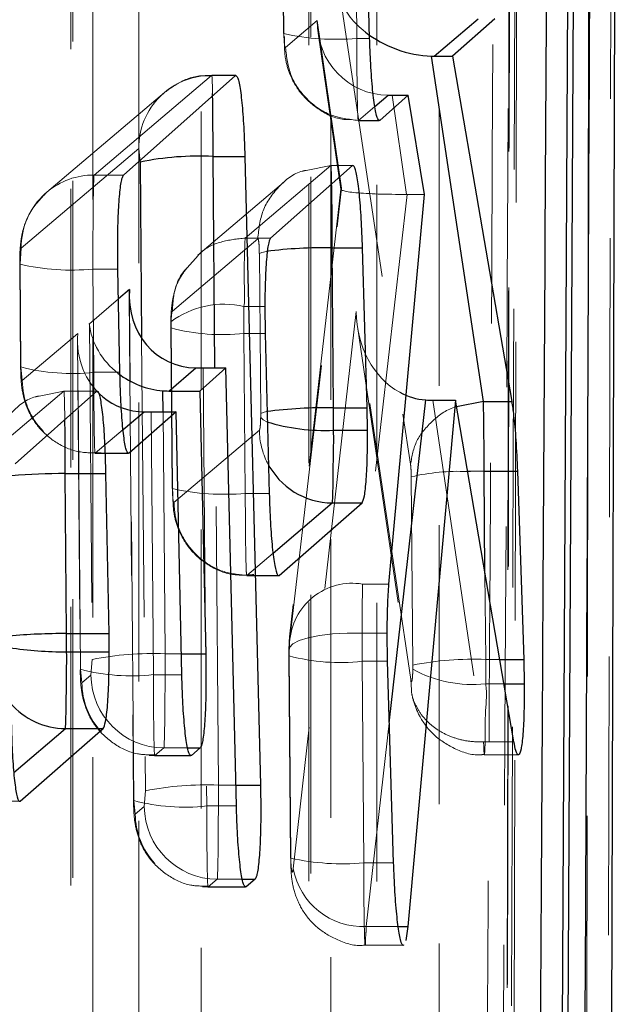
# Model space of a CAD drawing. Header units: millimetres. Extents: x 32 to 376, y 21 to 272.
# Tile 26 of 29: x 356.53 to 359.26, y 224.34 to 228.82. Entities that reach past the tile are written whole.
import ezdxf

# ---------------------------------------------------------------- set-up
doc = ezdxf.new("R2010")
doc.units = ezdxf.units.MM
doc.linetypes.add('HIDDEN', pattern=[1.905, 1.27, -0.635])

msp = doc.modelspace()

# ---------------------------------------------------------------- linework, layer by layer
at = {"color": 7, "linetype": 'Continuous', "lineweight": 25}
for p, q in [((359.2208, 221.9294), (359.2613, 235.7371)), ((358.9964, 222.9533), (359.0566, 234.6145)), ((359.0796, 234.6145), (359.0208, 222.9533)), ((358.1244, 228.7371), (358.1025, 229.5144)), ((358.418, 228.6556), (358.6191, 228.8261)), ((358.6943, 228.8261), (358.5013, 228.6556)), ((358.6426, 227.083), (358.4061, 228.6558)), ((358.418, 228.6556), (358.5013, 228.6556)), ((358.5013, 228.6556), (358.7715, 227.083)), ((357.0038, 228.1144), (357.5127, 228.5682)), ((358.3004, 228.478), (358.1704, 228.3631)), ((358.2265, 228.478), (358.3004, 228.478)), ((358.3744, 228.0264), (358.3004, 228.478)), ((357.4114, 228.1992), (357.5561, 228.1992)), ((357.5561, 228.1992), (357.627, 225.3348)), ((358.0461, 228.1572), (357.6729, 227.8273)), ((358.2123, 226.2508), (358.3744, 228.0264)), ((357.9541, 227.7826), (358.0921, 227.7826)), ((357.9602, 227.0537), (357.9541, 227.7826)), ((358.1128, 227.0537), (358.0921, 227.7826)), ((356.9871, 227.2157), (356.9779, 227.6857)), ((357.6472, 227.5157), (357.6486, 227.393)), ((357.6486, 227.393), (357.667, 226.664)), ((357.2093, 227.1304), (357.3334, 227.2356)), ((357.4695, 227.2355), (357.3504, 227.1304)), ((357.3656, 227.2355), (357.4695, 227.2355)), ((357.5176, 225.24), (357.4695, 227.2355)), ((356.8815, 227.1291), (356.5094, 226.7992)), ((357.2093, 227.1304), (357.3504, 227.1304)), ((357.3504, 227.1304), (357.3779, 225.9329)), ((358.5146, 227.0888), (358.2987, 224.6905)), ((358.4128, 227.0888), (358.5146, 227.0888)), ((358.7812, 225.5319), (358.5146, 227.0888)), ((358.6425, 227.083), (358.6426, 227.083)), ((358.6426, 227.083), (358.7715, 227.083)), ((357.2426, 227.0353), (357.0289, 226.8467)), ((357.1295, 227.0353), (357.2426, 227.0353)), ((357.2691, 225.8381), (357.2426, 227.0353)), ((357.9602, 227.0537), (358.1128, 227.0537)), ((358.1146, 226.9515), (358.1128, 227.0537)), ((357.9601, 226.9515), (358.1146, 226.9515)), ((356.7382, 226.7546), (356.9236, 226.7546)), ((356.7444, 226.0256), (356.7382, 226.7546)), ((356.9376, 226.0256), (356.9236, 226.7546)), ((358.6458, 226.7649), (358.7972, 226.7649)), ((358.7972, 226.7649), (358.8258, 225.9072)), ((357.7122, 226.2901), (358.0896, 226.6202)), ((357.9544, 226.6202), (358.0896, 226.6202)), ((356.7444, 226.0256), (356.9376, 226.0256)), ((356.9384, 225.942), (356.9376, 226.0256)), ((358.2064, 225.8989), (358.2045, 226.0278)), ((356.7444, 225.942), (356.9384, 225.942)), ((358.8258, 225.9072), (358.8282, 225.7968)), ((358.2337, 224.9807), (358.2064, 225.8989)), ((356.5331, 225.262), (356.9106, 225.5921)), ((356.7386, 225.5921), (356.9106, 225.5921)), ((357.3527, 225.5041), (357.3125, 225.4692)), ((357.6025, 224.906), (357.562, 224.871)), ((358.2987, 224.6905), (358.2895, 224.6263))]:
    msp.add_line(p, q, dxfattribs=at)
at = {"color": 7, "linetype": 'HIDDEN', "lineweight": 18}
for p, q in [((358.7699, 235.2062), (358.7469, 222.2003)), ((357.8468, 233.7867), (357.8476, 221.2571)), ((356.7634, 231.8622), (356.7632, 220.2641)), ((357.726, 229.5369), (357.7325, 228.7591)), ((357.7338, 228.7614), (357.7273, 229.5391)), ((358.0593, 229.5144), (358.0658, 228.7371)), ((357.993, 228.9086), (358.3105, 226.7969)), ((357.8861, 228.818), (357.741, 228.6949)), ((357.9969, 228.0545), (357.8861, 228.818)), ((357.7338, 228.7614), (357.7325, 228.7591)), ((357.8896, 228.7612), (357.9929, 228.0497)), ((358.0658, 228.7371), (358.1244, 228.7371)), ((357.4049, 228.5682), (356.8696, 228.1144)), ((357.4049, 228.5682), (357.5127, 228.5682)), ((357.5153, 228.5693), (357.4053, 228.5693)), ((357.1894, 228.49), (356.654, 228.0363)), ((357.1719, 228.4741), (357.1894, 228.49)), ((358.2265, 228.478), (358.292, 228.0263)), ((358.0729, 228.3631), (358.1477, 228.4265)), ((358.0725, 228.362), (358.1678, 228.362)), ((358.0729, 228.3631), (358.073, 228.3631)), ((358.073, 228.3631), (358.1704, 228.3631)), ((356.5375, 227.7814), (357.0729, 228.2352)), ((357.0729, 228.2352), (357.0793, 228.1737)), ((357.947, 228.1572), (357.5578, 227.8273)), ((357.8354, 228.1356), (357.9469, 228.1572)), ((357.9469, 228.1572), (357.947, 228.1572)), ((357.947, 228.1572), (358.0461, 228.1572)), ((358.0487, 228.1582), (357.9474, 228.1582)), ((356.8696, 228.1144), (357.0038, 228.1144)), ((357.7324, 228.0798), (357.3422, 227.7491)), ((356.6469, 228.0301), (356.654, 228.0363)), ((357.7601, 225.9855), (357.9969, 228.0545)), ((357.9929, 228.0503), (357.7609, 226.0239)), ((358.2954, 228.0264), (358.0921, 226.2508)), ((358.2954, 228.0264), (358.3744, 228.0264)), ((357.2258, 227.4943), (357.6149, 227.8241)), ((357.5578, 227.8273), (357.5578, 227.8273)), ((357.5578, 227.8273), (357.6729, 227.8273)), ((356.5322, 227.71), (356.5375, 227.7814)), ((357.2931, 227.6918), (357.3434, 227.7481)), ((357.622, 227.7573), (357.6282, 227.0283)), ((356.5322, 227.71), (356.5309, 227.7078)), ((356.5309, 227.7078), (356.5349, 227.2378)), ((356.5362, 227.24), (356.5322, 227.71)), ((356.8642, 227.6857), (356.8682, 227.2157)), ((356.8642, 227.6857), (356.9779, 227.6857)), ((356.9806, 227.5497), (356.8478, 227.4372)), ((357.0297, 227.5606), (357.0491, 225.2621)), ((357.0504, 225.2643), (357.0313, 227.5291)), ((357.5521, 227.5157), (357.6472, 227.5157)), ((358.0632, 227.4921), (357.776, 224.9536)), ((358.3113, 225.8165), (358.0632, 227.4921)), ((356.8478, 227.4372), (356.8607, 225.9074)), ((357.22, 227.4388), (357.2188, 227.4457)), ((357.2199, 227.4175), (357.22, 227.4388)), ((356.7947, 227.3922), (356.5426, 227.1785)), ((356.8076, 225.8625), (356.7947, 227.3922)), ((357.2186, 227.4153), (357.2248, 226.6861)), ((357.2261, 226.6883), (357.2199, 227.4175)), ((357.552, 227.393), (357.6486, 227.393)), ((357.552, 227.393), (357.5581, 226.664)), ((358.0684, 227.4238), (358.3136, 225.7682)), ((356.7936, 227.3604), (356.8063, 225.8603)), ((357.0861, 227.3704), (357.1035, 225.3093)), ((356.5426, 227.1785), (356.5362, 227.24)), ((356.8682, 227.2157), (356.9871, 227.2157)), ((357.3656, 227.2355), (357.3824, 225.24)), ((357.4355, 225.3348), (357.4195, 227.2355)), ((356.7312, 227.1291), (356.342, 226.7992)), ((356.6193, 227.1074), (356.7311, 227.1291)), ((356.7311, 227.1291), (356.7312, 227.1291)), ((356.7312, 227.1291), (356.8815, 227.1291)), ((356.884, 227.1302), (356.7316, 227.1302)), ((358.4128, 227.0888), (358.6433, 225.5319)), ((357.1295, 227.0353), (357.1396, 225.8381)), ((357.1927, 225.9329), (357.1834, 227.0353)), ((357.6282, 227.0283), (357.6281, 227.01)), ((356.8746, 226.8467), (357.0019, 226.9546)), ((357.6224, 226.952), (357.2332, 226.622)), ((356.8451, 226.8482), (356.8746, 226.8467)), ((356.8742, 226.8455), (357.0263, 226.8455)), ((356.8746, 226.8467), (357.0289, 226.8467)), ((358.3138, 226.7394), (358.321, 225.8816)), ((357.2261, 226.6883), (357.2248, 226.6861)), ((357.5581, 226.664), (357.667, 226.664)), ((357.5652, 226.2901), (357.6847, 226.3915)), ((357.5648, 226.289), (357.7096, 226.289)), ((357.5652, 226.2901), (357.7122, 226.2901)), ((357.5652, 226.2901), (357.5652, 226.2901)), ((358.653, 225.9072), (358.6497, 226.2997)), ((358.0921, 226.2508), (358.2123, 226.2508)), ((358.0898, 226.0278), (358.2045, 226.0278)), ((357.7578, 225.9456), (357.7601, 225.9855)), ((356.8607, 225.9074), (356.8553, 225.8359)), ((357.1927, 225.9329), (357.267, 225.9329)), ((357.7564, 225.9213), (357.7641, 225.0027)), ((357.7577, 225.9236), (357.7578, 225.9456)), ((357.7654, 225.005), (357.7577, 225.9236)), ((358.653, 225.9072), (358.7169, 225.9072)), ((356.814, 225.801), (356.8076, 225.8625)), ((358.0897, 225.8989), (358.2064, 225.8989)), ((358.0897, 225.8989), (358.0974, 224.9807)), ((358.321, 225.8816), (358.321, 225.8629)), ((356.8553, 225.8359), (356.814, 225.801)), ((357.1396, 225.8381), (357.2691, 225.8381)), ((358.3145, 225.7683), (358.3113, 225.8165)), ((358.315, 225.7603), (358.3145, 225.7683)), ((358.653, 225.7968), (358.7358, 225.7968)), ((358.108, 224.6905), (358.2144, 225.6309)), ((357.146, 225.4692), (357.1874, 225.5041)), ((357.1874, 225.5041), (357.296, 225.5041)), ((358.6433, 225.5319), (358.6433, 225.5318)), ((358.6433, 225.5319), (358.7812, 225.5319)), ((357.146, 225.4692), (357.1204, 225.4703)), ((357.1456, 225.4681), (357.3098, 225.4681)), ((357.146, 225.4692), (357.3125, 225.4692)), ((358.6467, 225.4731), (358.8015, 225.4731)), ((357.4355, 225.3348), (357.5153, 225.3348)), ((357.1035, 225.3093), (357.0981, 225.2378)), ((356.3494, 225.262), (356.5331, 225.262)), ((357.0568, 225.2029), (357.0504, 225.2643)), ((357.0981, 225.2378), (357.0568, 225.2029)), ((357.3824, 225.24), (357.5176, 225.24)), ((357.7654, 225.005), (357.7641, 225.0027)), ((358.0974, 224.9807), (358.2337, 224.9807)), ((357.3889, 224.871), (357.3632, 224.8722)), ((357.3889, 224.871), (357.4302, 224.906)), ((357.3889, 224.871), (357.562, 224.871)), ((357.4302, 224.906), (357.5453, 224.906)), ((357.3884, 224.8699), (357.5594, 224.8699)), ((358.108, 224.6905), (358.2548, 224.6905)), ((358.104, 224.6057), (358.2785, 224.6057))]:
    msp.add_line(p, q, dxfattribs=at)
at = {"color": 8, "linetype": 'Continuous', "lineweight": 25}
for p, q in [((358.1477, 228.4265), (358.2086, 228.4781)), ((357.4195, 227.2355), (357.4114, 228.1992)), ((357.0793, 228.1737), (357.0861, 227.3704)), ((357.0307, 227.5923), (356.9806, 227.5497)), ((357.0313, 227.5291), (357.0307, 227.5923)), ((357.1834, 227.0353), (357.1826, 227.1315)), ((358.2144, 225.6309), (358.3795, 227.0899)), ((358.6425, 227.083), (358.5199, 227.0579)), ((357.0019, 226.9546), (357.0973, 227.0354)), ((358.6497, 226.2997), (358.6458, 226.7649)), ((357.6847, 226.3915), (357.9544, 226.6202)), ((357.267, 225.9329), (357.3779, 225.9329)), ((358.7169, 225.9072), (358.8258, 225.9072)), ((358.7358, 225.7968), (358.8282, 225.7968)), ((356.5033, 225.3926), (356.7386, 225.5921)), ((357.296, 225.5041), (357.3527, 225.5041)), ((357.5153, 225.3348), (357.627, 225.3348)), ((357.5453, 224.906), (357.6025, 224.906)), ((358.2548, 224.6905), (358.2987, 224.6905))]:
    msp.add_line(p, q, dxfattribs=at)
at = {"color": 7, "linetype": 'HIDDEN', "lineweight": 18, "flags": 128}
for points in [[(359.2385, 235.4462), (359.2362, 234.4393), (359.2267, 230.384), (359.207, 222.4489)], [(358.7784, 222.2742), (358.7807, 223.2881), (358.7896, 227.3438), (358.8059, 235.2725)], [(358.7725, 235.2213), (358.7707, 234.2073), (358.7636, 230.1516), (358.7487, 222.2138)], [(359.1105, 222.0202), (359.1121, 223.0183), (359.1184, 227.0737), (359.1298, 235.0267)], [(358.4405, 234.1385), (358.4406, 233.1248), (358.4409, 229.0698), (358.4414, 221.5304)], [(357.9482, 221.3758), (357.9481, 222.3896), (357.9479, 226.4446), (357.9474, 233.9839)], [(357.856, 233.8217), (357.8561, 232.8079), (357.8563, 228.7529), (357.8568, 221.2921)], [(358.1571, 221.0854), (358.1571, 222.0991), (358.1568, 226.1541), (358.1564, 233.6149)], [(357.3571, 232.214), (357.3571, 231.2002), (357.3571, 227.1452), (357.3571, 220.5374)], [(356.8639, 220.3829), (356.8639, 221.3966), (356.8639, 225.4516), (356.8639, 232.0594)], [(356.7726, 231.8972), (356.7726, 230.8834), (356.7725, 226.8284), (356.7724, 220.2992)], [(357.0727, 220.0924), (357.0728, 221.1061), (357.0728, 225.1611), (357.073, 231.6904)], [(358.0725, 228.3644), (358.073, 228.3631), (358.073, 228.3631), (358.073, 228.3631)], [(357.9513, 228.0734), (357.9506, 228.1087), (357.9485, 228.1527), (357.9469, 228.1572), (357.9469, 228.1572), (357.9469, 228.1572)], [(357.655, 227.7664), (357.6331, 227.7619), (357.622, 227.7573)], [(356.7364, 227.0005), (356.7348, 227.0806), (356.7327, 227.1246), (356.7311, 227.1291), (356.7311, 227.1291), (356.7311, 227.1291)], [(357.6552, 227.0364), (357.6393, 227.0329), (357.6282, 227.0283)], [(357.6561, 226.9905), (357.6392, 226.9991), (357.6281, 227.01)], [(357.5648, 226.2914), (357.5652, 226.2901), (357.5652, 226.2901), (357.5652, 226.2901)], [(357.7578, 225.9456), (357.759, 225.9624), (357.7743, 225.9786), (357.8032, 225.9933), (357.8442, 226.0061), (357.8958, 226.0163), (357.9557, 226.0235), (358.0213, 226.0273), (358.0898, 226.0278)]]:
    msp.add_lwpolyline(points, dxfattribs=at)
at = {"color": 8, "linetype": 'Continuous', "lineweight": 25, "flags": 128}
msp.add_lwpolyline([(358.6458, 226.7649), (358.5844, 226.7639), (358.569, 226.7636)], dxfattribs=at)
at = {"color": 7, "linetype": 'HIDDEN', "lineweight": 18}
for centre, radius, start, end in [((357.9692, 229.8041), 1.0714, 257.2397, 275.1775), ((357.4025, 228.2384), 0.3298, 89.581, 130.2612), ((357.403, 228.2384), 0.3301, 134.4285, 180.5513), ((356.8672, 227.7847), 0.3297, 89.5806, 130.2627), ((356.8677, 227.7846), 0.3302, 131.972, 180.5487), ((356.7676, 228.753), 1.0717, 257.2424, 275.1749), ((357.4613, 227.1195), 0.4065, 77.0992, 126.6303), ((357.4516, 228.2927), 0.9053, 255.1713, 276.3637), ((356.7678, 228.1245), 0.9144, 255.3241, 276.3011), ((356.8774, 227.1815), 0.3348, 180.5191, 224.6748), ((357.9567, 226.9549), 0.3343, 180.5019, 207.07), ((358.5265, 225.8523), 0.9122, 87.3289, 103.4854), ((357.4614, 227.731), 1.0713, 257.2396, 275.1777), ((358.0456, 225.9686), 0.286, 80.6313, 176.6271), ((357.1311, 224.5627), 1.3717, 87.4253, 101.3697), ((357.9894, 226.7972), 0.9039, 255.1475, 276.373), ((358.5914, 224.5431), 1.3655, 87.4139, 101.422), ((357.0392, 226.7449), 0.9123, 255.289, 276.3157), ((358.5912, 226.3534), 0.56, 241.1437, 276.3305), ((357.1901, 225.8389), 0.3348, 180.5108, 269.5248), ((357.1488, 225.804), 0.3348, 180.5177, 222.9019), ((357.3739, 223.9643), 1.3718, 87.4267, 101.3691), ((357.282, 226.1468), 0.9124, 255.2898, 276.3141), ((357.4329, 225.2408), 0.3348, 180.5103, 269.5253), ((357.3916, 225.2059), 0.3348, 180.5174, 222.9023), ((358.0008, 226.0479), 1.0717, 257.2421, 275.1753), ((358.0951, 225.0152), 0.325, 190.9351, 272.2782)]:
    msp.add_arc(centre, radius, start, end, dxfattribs=at)
at = {"color": 7, "linetype": 'Continuous', "lineweight": 25}
msp.add_arc((357.3498, 226.8288), 1.3718, 87.4267, 101.3691, dxfattribs=at)
at = {"color": 8, "linetype": 'Continuous', "lineweight": 25}
for centre, radius, start, end in [((357.9189, 225.6709), 2.112, 89.0455, 97.1775), ((357.9229, 225.0146), 2.0394, 88.9516, 97.5412), ((357.92, 227.842), 0.8914, 252.7764, 272.5775), ((357.9571, 226.9548), 0.3346, 207.0165, 269.5366), ((356.7422, 223.6308), 3.1237, 90.0722, 94.5403), ((356.745, 223.0622), 2.9634, 90.0129, 95.0904), ((356.7376, 227.64), 1.698, 261.3781, 270.2292), ((356.7412, 225.9264), 0.3343, 220.8909, 269.5525)]:
    msp.add_arc(centre, radius, start, end, dxfattribs=at)
at = {"color": 7, "linetype": 'HIDDEN', "lineweight": 18}
for centre, major_axis, ratio, start_param, end_param in [((358.325, 228.9092), (0.3355, -0.126), 0.65573, 3.663849, 4.263704), ((358.2181, 228.8186), (0.121, 0.3198), 0.967207, 1.923339, 3.485747), ((357.4055, 228.1693), (-0.0001, 0.4), 0.014819, 5.624631, 6.358288), ((356.8701, 227.7155), (-0.0001, 0.4), 0.014819, 0.075103, 1.645537), ((358.329, 228.0551), (0.3361, 0.0051), 0.084393, 2.984968, 4.600968), ((358.3042, 227.8385), (0.3342, -0.0072), 0.561739, 1.609263, 1.619285), ((357.5579, 227.4232), (-0.0001, 0.4011), 0.015022, 1.338072, 1.646355), ((358.3952, 227.4926), (-0.0069, 0.4033), 0.823038, 1.558112, 2.705292), ((357.1798, 227.4378), (0.3093, -0.1417), 0.882324, 3.622383, 4.452856), ((357.1267, 227.3927), (0.1514, 0.3304), 0.897877, 1.962659, 2.900717), ((356.8741, 227.2455), (-0.0001, 0.4), 0.014819, 1.645537, 3.216713), ((358.0961, 225.9284), (-0.0001, 0.4059), 0.015903, 0.652994, 1.323656), ((358.0957, 225.9292), (-0.0001, 0.4009), 0.014981, 1.322506, 1.646487), ((357.1868, 225.903), (-0.0001, 0.4), 0.014819, 3.216515, 4.787311), ((358.6467, 225.8768), (-0.0001, 0.4044), 0.015625, 4.513294, 4.787681), ((357.1455, 225.8681), (-0.0001, 0.4), 0.014819, 1.645718, 3.216515), ((357.4296, 225.3049), (-0.0001, 0.4), 0.014819, 3.216515, 4.787311), ((357.3883, 225.2699), (-0.0001, 0.4), 0.014819, 1.645718, 3.216515)]:
    msp.add_ellipse(centre, major_axis=major_axis, ratio=ratio, start_param=start_param, end_param=end_param, dxfattribs=at)
at = {"color": 7, "linetype": 'Continuous', "lineweight": 25}
for centre, major_axis, ratio, start_param, end_param in [((358.325, 228.9092), (0.3355, -0.126), 0.65573, 4.263704, 5.190662), ((358.3762, 228.9526), (0.3193, -0.1296), 0.836546, 5.12843, 5.164025), ((358.2614, 228.5205), (0.3361, 0.0045), 0.125594, 4.552944, 4.606535), ((357.3628, 227.5929), (0.1514, 0.3304), 0.897877, 1.962659, 3.525067), ((357.1798, 227.4378), (0.3093, -0.1417), 0.882324, 4.452856, 5.104882), ((357.3656, 227.2605), (0.3333, 0), 0.075052, 4.615705, 4.712391), ((357.2093, 227.4628), (0.3346, 0.0004), 0.993309, 4.631167, 4.711076), ((358.3952, 227.4926), (-0.0069, 0.4033), 0.823038, 2.705292, 3.073299), ((357.1267, 227.3927), (0.1514, 0.3304), 0.897877, 2.900717, 3.525067), ((358.4227, 227.3072), (0.3344, 0.0112), 0.652533, 4.561057, 4.661181), ((357.1295, 227.0603), (0.3333, 0), 0.075052, 4.615705, 4.712391), ((357.9536, 227.0234), (-0.0001, 0.4073), 0.016155, 4.53481, 4.786688), ((356.7378, 225.9953), (-0.0001, 0.4069), 0.016075, 4.581022, 4.786883)]:
    msp.add_ellipse(centre, major_axis=major_axis, ratio=ratio, start_param=start_param, end_param=end_param, dxfattribs=at)
at = {"color": 8, "linetype": 'Continuous', "lineweight": 25}
msp.add_ellipse((357.4055, 228.1693), major_axis=(-0.0001, 0.4), ratio=0.014819, start_param=4.787311, end_param=5.624631, dxfattribs=at)
at = {"color": 7, "linetype": 'Continuous', "lineweight": 25}
for points, knots in [([(359.0972, 222.249), (359.1089, 224.872), (359.1291, 229.3966), (359.1477, 233.9226), (359.1555, 235.8248)], [0, 0, 0, 0, 0.579719, 1, 1, 1, 1]), ([(358.9009, 223.8668), (358.9015, 223.9604), (358.9061, 224.7299), (358.926, 228.1248), (358.9444, 231.4261), (358.959, 234.0516)], [0, 0, 0, 0, 0.027574, 0.226655, 1, 1, 1, 1]), ([(358.1704, 228.3631), (358.1663, 228.3643), (358.1583, 228.3666), (358.1458, 228.4283), (358.1351, 228.5255), (358.1278, 228.6354), (358.1253, 228.7089), (358.1244, 228.7371)], [0, 0, 0, 0, 0.216954, 0.433895, 0.650777, 0.866574, 1, 1, 1, 1]), ([(357.5127, 228.5682), (357.5166, 228.5671), (357.5245, 228.565), (357.5362, 228.5048), (357.5463, 228.4097), (357.553, 228.3011), (357.5552, 228.2279), (357.5561, 228.1992)], [0, 0, 0, 0, 0.215714, 0.431432, 0.647061, 0.862129, 1, 1, 1, 1]), ([(358.0921, 227.7826), (358.0904, 227.8276), (358.0871, 227.9176), (358.0777, 228.0332), (358.0664, 228.1172), (358.0554, 228.1578), (358.0488, 228.1574), (358.0461, 228.1572)], [0, 0, 0, 0, 0.213312, 0.426572, 0.641012, 0.857, 1, 1, 1, 1]), ([(356.9779, 227.6857), (356.9774, 227.7307), (356.9764, 227.8207), (356.9799, 227.9451), (356.9866, 228.0428), (356.9951, 228.0995), (357.0013, 228.1101), (357.0038, 228.1144)], [0, 0, 0, 0, 0.213714, 0.427422, 0.641263, 0.85571, 1, 1, 1, 1]), ([(357.6729, 227.8273), (357.6692, 227.8192), (357.6616, 227.8032), (357.6531, 227.7235), (357.6481, 227.6233), (357.6474, 227.5476), (357.6472, 227.5157)], [0, 0, 0, 0, 0.2688, 0.53765, 0.805107, 1, 1, 1, 1]), ([(357.0289, 226.8467), (357.025, 226.8477), (357.0171, 226.8498), (357.0055, 226.91), (356.9958, 227.0051), (356.9896, 227.1137), (356.9878, 227.187), (356.9871, 227.2157)], [0, 0, 0, 0, 0.2157016, 0.4314037, 0.6469629, 0.8619097, 1, 1, 1, 1]), ([(356.9236, 226.7546), (356.9223, 226.7995), (356.9198, 226.8894), (356.9117, 227.005), (356.9012, 227.089), (356.8906, 227.1297), (356.8841, 227.1293), (356.8815, 227.1291)], [0, 0, 0, 0, 0.213195, 0.426347, 0.640565, 0.85635, 1, 1, 1, 1]), ([(358.6458, 226.7649), (358.6458, 226.7649), (358.6458, 226.8006), (358.6454, 226.8818), (358.6444, 226.9955), (358.6432, 227.0595), (358.6425, 227.083), (358.6425, 227.083)], [0, 0, 0, 0, 0.000207, 0.279182, 0.63275, 0.999793, 1, 1, 1, 1]), ([(358.7715, 227.083), (358.7744, 227.0631), (358.7814, 227.0165), (358.7911, 226.9072), (358.7951, 226.8132), (358.7972, 226.7649)], [0, 0, 0, 0, 0.265518, 0.622071, 1, 1, 1, 1]), ([(357.9544, 226.6202), (357.9544, 226.6202), (357.9551, 226.6244), (357.9566, 226.6457), (357.9586, 226.7239), (357.9589, 226.8308), (357.9613, 226.9138), (357.9601, 226.9514), (357.9601, 226.9515)], [0, 0, 0, 0, 0.00015, 0.256884, 0.51864, 0.78049, 0.999846, 1, 1, 1, 1]), ([(358.0896, 226.6202), (358.0934, 226.6281), (358.101, 226.6439), (358.1094, 226.7231), (358.1144, 226.8287), (358.1145, 226.9122), (358.1146, 226.9515)], [0, 0, 0, 0, 0.257846, 0.515757, 0.7722181, 1, 1, 1, 1]), ([(357.667, 226.664), (357.6685, 226.619), (357.6716, 226.529), (357.6807, 226.4134), (357.6919, 226.3296), (357.7029, 226.2893), (357.7096, 226.2899), (357.7122, 226.2901)], [0, 0, 0, 0, 0.213532, 0.427018, 0.641607, 0.857728, 1, 1, 1, 1]), ([(358.2045, 226.0278), (358.2048, 226.0713), (358.2055, 226.1581), (358.21, 226.2199), (358.2123, 226.2508)], [0, 0, 0, 0, 0.501374, 1, 1, 1, 1]), ([(356.7386, 225.5921), (356.7386, 225.5921), (356.7393, 225.5949), (356.7408, 225.6183), (356.7427, 225.6956), (356.7435, 225.8081), (356.745, 225.8973), (356.7444, 225.942), (356.7444, 225.942)], [0, 0, 0, 0, 0.000145, 0.248278, 0.500992, 0.75406, 0.999854, 1, 1, 1, 1]), ([(356.9106, 225.5921), (356.9145, 225.6), (356.9222, 225.6158), (356.9312, 225.6951), (356.9374, 225.8058), (356.9381, 225.8963), (356.9384, 225.942)], [0, 0, 0, 0, 0.2493, 0.49865, 0.746725, 1, 1, 1, 1]), ([(357.3779, 225.9329), (357.3785, 225.8879), (357.3799, 225.7979), (357.3768, 225.6736), (357.3702, 225.5759), (357.3616, 225.519), (357.3553, 225.5084), (357.3527, 225.5041)], [0, 0, 0, 0, 0.2136098, 0.4272199, 0.6409225, 0.8552184, 1, 1, 1, 1]), ([(357.3125, 225.4692), (357.3085, 225.4702), (357.3005, 225.4724), (357.2886, 225.5326), (357.2785, 225.6277), (357.2719, 225.7363), (357.2699, 225.8095), (357.2691, 225.8381)], [0, 0, 0, 0, 0.215785, 0.431567, 0.647247, 0.8623, 1, 1, 1, 1]), ([(358.8282, 225.7968), (358.8282, 225.7534), (358.8282, 225.6665), (358.8228, 225.5622), (358.8141, 225.4922), (358.8028, 225.4659), (358.7912, 225.4818), (358.7841, 225.5173), (358.7812, 225.5319)], [0, 0, 0, 0, 0.174202, 0.348386, 0.523127, 0.699205, 0.876679, 1, 1, 1, 1]), ([(356.492, 225.6358), (356.4931, 225.5908), (356.4952, 225.5009), (356.503, 225.3854), (356.5133, 225.3016), (356.5238, 225.2613), (356.5304, 225.2618), (356.5331, 225.262)], [0, 0, 0, 0, 0.213417, 0.426797, 0.641154, 0.857032, 1, 1, 1, 1]), ([(357.627, 225.3348), (357.6278, 225.2898), (357.6293, 225.1998), (357.6264, 225.0755), (357.6199, 224.9777), (357.6114, 224.9209), (357.6051, 224.9103), (357.6025, 224.906)], [0, 0, 0, 0, 0.213598, 0.427203, 0.64087, 0.855112, 1, 1, 1, 1]), ([(357.562, 224.871), (357.558, 224.8721), (357.55, 224.8742), (357.5378, 224.9345), (357.5275, 225.0296), (357.5206, 225.1382), (357.5184, 225.2114), (357.5176, 225.24)], [0, 0, 0, 0, 0.215797, 0.431589, 0.647312, 0.862422, 1, 1, 1, 1]), ([(358.2785, 224.6067), (358.2783, 224.6064), (358.2743, 224.5988), (358.2652, 224.6269), (358.2529, 224.6926), (358.2423, 224.7999), (358.2363, 224.9024), (358.2343, 224.9642), (358.2337, 224.9807)], [0, 0, 0, 0, 0.010895, 0.237683, 0.465253, 0.69243, 0.918214, 1, 1, 1, 1])]:
    msp.add_open_spline(points, degree=3, knots=knots, dxfattribs=at)
at = {"color": 7, "linetype": 'HIDDEN', "lineweight": 18}
for points, knots in [([(358.8038, 235.1248), (358.7962, 232.6218), (358.7821, 227.9467), (358.7673, 223.2703), (358.7605, 221.0975)], [0, 0, 0, 0, 0.535379, 1, 1, 1, 1]), ([(358.6572, 223.6284), (358.6581, 223.789), (358.6629, 224.6254), (358.6834, 228.2036), (358.7018, 231.6212), (358.7166, 234.363)], [0, 0, 0, 0, 0.044865, 0.233758, 1, 1, 1, 1]), ([(358.7842, 234.1329), (358.7809, 233.4778), (358.7642, 230.1191), (358.7463, 226.6463), (358.7312, 223.8285), (358.7306, 223.7144)], [0, 0, 0, 0, 0.188628, 0.967123, 1, 1, 1, 1]), ([(357.741, 228.6949), (357.7405, 228.6949), (357.7392, 228.6949), (357.7373, 228.7025), (357.7355, 228.7176), (357.7342, 228.7379), (357.734, 228.7536), (357.7338, 228.7614)], [0, 0, 0, 0, 0.15161, 0.3704155, 0.5844021, 0.7949217, 1, 1, 1, 1]), ([(357.7359, 228.7454), (357.7359, 228.7119), (357.736, 228.6534), (357.7612, 228.5646), (357.8105, 228.4791), (357.895, 228.407), (357.978, 228.3657), (358.0296, 228.3672), (358.041, 228.3675)], [0, 0, 0, 0, 0.188326, 0.329256, 0.517868, 0.717879, 0.93784, 1, 1, 1, 1]), ([(358.0658, 228.7371), (358.0658, 228.737), (358.0658, 228.6916), (358.0663, 228.6025), (358.0675, 228.4876), (358.0693, 228.4048), (358.0711, 228.3649), (358.0722, 228.3645), (358.0725, 228.3644)], [0, 0, 0, 0, 0.000131, 0.225307, 0.446605, 0.66778, 0.891982, 1, 1, 1, 1]), ([(357.741, 228.6949), (357.7463, 228.6516), (357.7569, 228.565), (357.8338, 228.4556), (357.9431, 228.3788), (358.0297, 228.3683), (358.0729, 228.3631)], [0, 0, 0, 0, 0.25, 0.5, 0.749999, 1, 1, 1, 1]), ([(357.4054, 228.5643), (357.3916, 228.5657), (357.3393, 228.5708), (357.262, 228.5425), (357.2102, 228.5051), (357.1894, 228.49)], [0, 0, 0, 0, 0.177891, 0.670135, 1, 1, 1, 1]), ([(357.6149, 227.8241), (357.6195, 227.8681), (357.6288, 227.9561), (357.7064, 228.0635), (357.7817, 228.1262), (357.83, 228.1346), (357.8354, 228.1356)], [0, 0, 0, 0, 0.319827, 0.639647, 0.959473, 1, 1, 1, 1]), ([(356.654, 228.0363), (356.6249, 228.0058), (356.5827, 227.9616), (356.5521, 227.8891), (356.5392, 227.8391), (356.5327, 227.7881), (356.5308, 227.7449), (356.5309, 227.7148), (356.5309, 227.7078)], [0, 0, 0, 0, 0.337126, 0.487166, 0.632745, 0.757704, 0.943415, 1, 1, 1, 1]), ([(357.3434, 227.7481), (357.3457, 227.7507), (357.3724, 227.7812), (357.4474, 227.8155), (357.521, 227.8233), (357.5578, 227.8273)], [0, 0, 0, 0, 0.044541, 0.52227, 1, 1, 1, 1]), ([(357.5578, 227.8273), (357.5578, 227.8272), (357.5573, 227.825), (357.5558, 227.8076), (357.5548, 227.7465), (357.5503, 227.6451), (357.5575, 227.5595), (357.5521, 227.5158), (357.5521, 227.5157)], [0, 0, 0, 0, 0.000156, 0.208542, 0.470291, 0.733488, 0.999838, 1, 1, 1, 1]), ([(357.6149, 227.8241), (357.6154, 227.8241), (357.6167, 227.8241), (357.6186, 227.8165), (357.6204, 227.8014), (357.6216, 227.781), (357.6219, 227.7652), (357.622, 227.7573)], [0, 0, 0, 0, 0.152356, 0.370019, 0.582443, 0.791161, 1, 1, 1, 1]), ([(357.2924, 227.6924), (357.2777, 227.6719), (357.2486, 227.6313), (357.2284, 227.5606), (357.22, 227.4973), (357.219, 227.452), (357.2185, 227.4298)], [0, 0, 0, 0, 0.261377, 0.518137, 0.763606, 1, 1, 1, 1]), ([(357.2258, 227.4943), (357.2272, 227.5167), (357.231, 227.5789), (357.2541, 227.6505), (357.2873, 227.6857), (357.2931, 227.6918)], [0, 0, 0, 0, 0.317594, 0.880695, 1, 1, 1, 1]), ([(357.22, 227.4388), (357.2203, 227.4464), (357.2207, 227.4617), (357.2222, 227.4796), (357.2239, 227.4911), (357.2252, 227.4933), (357.2258, 227.4943)], [0, 0, 0, 0, 0.261676, 0.523245, 0.787915, 1, 1, 1, 1]), ([(357.2188, 227.4462), (357.2188, 227.4436), (357.2186, 227.4333), (357.2186, 227.4229), (357.2186, 227.4151)], [0, 0, 0, 0, 0.2515466, 1, 1, 1, 1]), ([(356.5349, 227.2378), (356.5351, 227.2251), (356.5358, 227.1897), (356.5403, 227.1341), (356.5599, 227.0549), (356.6072, 226.97), (356.6866, 226.8959), (356.7908, 226.8473), (356.8657, 226.8484), (356.9016, 226.8489)], [0, 0, 0, 0, 0.0615314, 0.1730229, 0.3057805, 0.458663, 0.639351, 0.8270587, 1, 1, 1, 1]), ([(356.3991, 226.7961), (356.4037, 226.8401), (356.4129, 226.9281), (356.4906, 227.0354), (356.5658, 227.0981), (356.614, 227.1065), (356.6193, 227.1074)], [0, 0, 0, 0, 0.320027, 0.640059, 0.960083, 1, 1, 1, 1]), ([(358.5199, 227.0579), (358.5195, 227.0578), (358.4778, 227.0493), (358.4086, 226.9966), (358.33, 226.9068), (358.317, 226.8336), (358.3105, 226.7969)], [0, 0, 0, 0, 0.003356, 0.335567, 0.667785, 1, 1, 1, 1]), ([(357.6281, 227.01), (357.628, 227.0034), (357.6276, 226.989), (357.6264, 226.9704), (357.6246, 226.9562), (357.6231, 226.9534), (357.6224, 226.952)], [0, 0, 0, 0, 0.214706, 0.4735, 0.737138, 1, 1, 1, 1]), ([(358.3105, 226.7969), (358.3105, 226.7968), (358.3112, 226.7922), (358.3124, 226.7805), (358.3135, 226.7601), (358.3137, 226.7456), (358.3138, 226.7394)], [0, 0, 0, 0, 0.0133429, 0.374602, 0.7350121, 1, 1, 1, 1]), ([(357.2332, 226.622), (357.2327, 226.622), (357.2314, 226.6219), (357.2295, 226.6295), (357.2278, 226.6446), (357.2265, 226.6649), (357.2262, 226.6806), (357.2261, 226.6883)], [0, 0, 0, 0, 0.1525441, 0.3712283, 0.5849541, 0.7952951, 1, 1, 1, 1]), ([(357.2281, 226.6723), (357.2282, 226.6389), (357.2282, 226.5803), (357.2536, 226.4912), (357.3031, 226.4059), (357.3877, 226.3325), (357.4914, 226.2872), (357.5645, 226.292), (357.5972, 226.2942)], [0, 0, 0, 0, 0.168669, 0.295255, 0.464676, 0.643795, 0.840779, 1, 1, 1, 1]), ([(357.5652, 226.2901), (357.5279, 226.294), (357.4532, 226.3019), (357.3537, 226.3599), (357.2773, 226.4461), (357.2387, 226.5396), (357.2346, 226.6003), (357.2332, 226.622)], [0, 0, 0, 0, 0.215868, 0.431737, 0.647604, 0.874579, 1, 1, 1, 1]), ([(357.5581, 226.664), (357.5581, 226.664), (357.5581, 226.6186), (357.5586, 226.5295), (357.5597, 226.4147), (357.5615, 226.3319), (357.5633, 226.2919), (357.5644, 226.2916), (357.5648, 226.2914)], [0, 0, 0, 0, 0.000131, 0.225041, 0.446283, 0.667439, 0.891412, 1, 1, 1, 1]), ([(357.761, 226.0245), (357.7603, 226.018), (357.7579, 225.9951), (357.7571, 225.9704), (357.7566, 225.9526)], [0, 0, 0, 0, 0.280373, 1, 1, 1, 1]), ([(357.7566, 225.9534), (357.7565, 225.9507), (357.7563, 225.94), (357.7564, 225.9292), (357.7564, 225.9211)], [0, 0, 0, 0, 0.251693, 1, 1, 1, 1]), ([(356.8063, 225.8603), (356.8065, 225.8476), (356.8072, 225.8122), (356.8117, 225.7566), (356.8313, 225.6774), (356.8786, 225.5924), (356.9581, 225.5187), (357.0534, 225.4726), (357.1189, 225.4729), (357.1455, 225.473)], [0, 0, 0, 0, 0.064409, 0.181143, 0.320062, 0.480218, 0.66935, 0.865847, 1, 1, 1, 1]), ([(358.321, 225.8629), (358.3208, 225.8554), (358.3204, 225.8402), (358.319, 225.8219), (358.3171, 225.8095), (358.315, 225.8046), (358.3129, 225.8072), (358.3118, 225.8137), (358.3113, 225.8165)], [0, 0, 0, 0, 0.1699407, 0.3397894, 0.5117538, 0.6881796, 0.8687618, 1, 1, 1, 1]), ([(358.6433, 225.5318), (358.6438, 225.5165), (358.6449, 225.4806), (358.6471, 225.4662), (358.6489, 225.4935), (358.6519, 225.5629), (358.6491, 225.6668), (358.6599, 225.7525), (358.653, 225.7968), (358.653, 225.7968)], [0, 0, 0, 0, 0.130289, 0.306135, 0.479478, 0.651512, 0.824654, 0.999895, 1, 1, 1, 1]), ([(358.3148, 225.7602), (358.3151, 225.7586), (358.317, 225.7457), (358.3267, 225.7046), (358.3553, 225.6358), (358.4173, 225.5551), (358.5147, 225.4954), (358.599, 225.4669), (358.6426, 225.4746), (358.6468, 225.4753)], [0, 0, 0, 0, 0.013779, 0.107852, 0.263452, 0.48013, 0.725282, 0.973555, 1, 1, 1, 1]), ([(358.6433, 225.5318), (358.6209, 225.532), (358.5762, 225.5325), (358.5118, 225.5479), (358.4527, 225.5734), (358.4016, 225.609), (358.3597, 225.6529), (358.3311, 225.7037), (358.3163, 225.7405), (358.315, 225.7599), (358.315, 225.7603)], [0, 0, 0, 0, 0.142493, 0.284985, 0.427475, 0.569974, 0.712467, 0.854958, 0.997456, 1, 1, 1, 1]), ([(357.0491, 225.2621), (357.0493, 225.2495), (357.05, 225.214), (357.0545, 225.1585), (357.0741, 225.0792), (357.1214, 224.9943), (357.2009, 224.9206), (357.2963, 224.8745), (357.3617, 224.8748), (357.3883, 224.8749)], [0, 0, 0, 0, 0.064405, 0.181138, 0.320061, 0.48022, 0.669351, 0.865845, 1, 1, 1, 1]), ([(357.776, 224.9536), (357.7757, 224.9517), (357.7749, 224.9449), (357.7732, 224.9382), (357.771, 224.938), (357.7688, 224.9461), (357.7671, 224.9611), (357.7658, 224.9814), (357.7656, 224.9971), (357.7654, 225.005)], [0, 0, 0, 0, 0.063662, 0.223877, 0.384096, 0.542103, 0.696571, 0.848528, 1, 1, 1, 1]), ([(357.7655, 224.9874), (357.7658, 224.968), (357.7665, 224.9201), (357.7787, 224.8487), (357.8165, 224.7601), (357.8835, 224.6807), (357.9796, 224.6252), (358.0603, 224.5989), (358.1022, 224.6066), (358.1048, 224.6071)], [0, 0, 0, 0, 0.1015496, 0.2514679, 0.4113313, 0.5885795, 0.7795669, 0.9864724, 1, 1, 1, 1]), ([(358.0974, 224.9807), (358.0974, 224.9806), (358.0974, 224.9356), (358.0979, 224.8461), (358.0991, 224.7319), (358.1009, 224.6479), (358.1028, 224.6034), (358.106, 224.604), (358.1049, 224.6434), (358.1095, 224.6786), (358.108, 224.6905), (358.108, 224.6905)], [0, 0, 0, 0, 0.000092, 0.15615, 0.309585, 0.462935, 0.618311, 0.776089, 0.935746, 0.999911, 1, 1, 1, 1])]:
    msp.add_open_spline(points, degree=3, knots=knots, dxfattribs=at)
at = {"color": 8, "linetype": 'Continuous', "lineweight": 25}
for points, knots in [([(357.9541, 227.7826), (357.9541, 227.7827), (357.9534, 227.8277), (357.9539, 227.9161), (357.9526, 228.0183), (357.9517, 228.0587), (357.9513, 228.0734)], [0, 0, 0, 0, 0.0002317, 0.3935775, 0.7797753, 1, 1, 1, 1]), ([(356.7382, 226.7546), (356.7382, 226.7546), (356.7375, 226.7998), (356.7381, 226.8863), (356.737, 226.9719), (356.7365, 226.9998), (356.7364, 227.0005)], [0, 0, 0, 0, 0.0002918, 0.4984479, 0.9880434, 1, 1, 1, 1])]:
    msp.add_open_spline(points, degree=3, knots=knots, dxfattribs=at)

doc.saveas('drawing.dxf')
